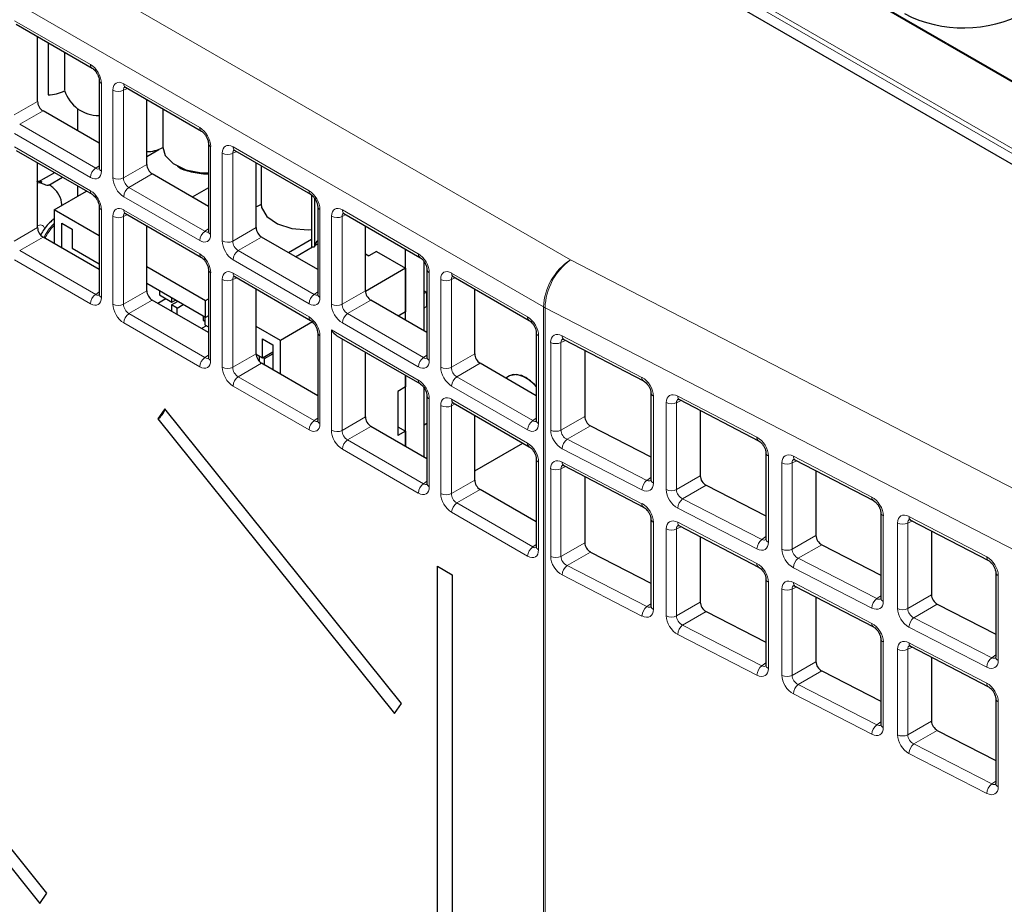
# Paper-space layout 'Blatt2' of a CAD drawing. Header units: millimetres. Extents: x 5 to 418, y 2 to 292.
# Tile 47 of 67: x 123 to 139, y 156 to 171. Entities that reach past the tile are written whole.
import ezdxf

# ---------------------------------------------------------------- set-up
doc = ezdxf.new("R2010")
doc.units = ezdxf.units.MM

psp = doc.layouts.new('Blatt2')

# ---------------------------------------------------------------- linework, layer by layer
at = {"color": 7, "linetype": 'Continuous', "lineweight": 18}
for p, q in [((89.115, 191.602), (131.88, 166.915)), ((131.445, 166.154), (88.681, 190.841)), ((143.921, 166.964), (130.486, 174.719)), ((139.723, 168.233), (132.789, 172.236)), ((132.824, 172.297), (139.758, 168.295)), ((122.888, 170.783), (124.117, 170.074)), ((124.294, 169.768), (124.294, 168.349)), ((124.479, 168.242), (124.479, 169.661)), ((124.714, 169.687), (124.651, 169.658)), ((124.651, 169.658), (124.651, 168.239)), ((124.656, 169.763), (125.885, 169.053)), ((122.884, 169.26), (123.261, 169.477)), ((123.349, 169.324), (122.972, 169.107)), ((122.972, 169.107), (124.201, 168.397)), ((124.117, 168.247), (122.888, 168.956)), ((122.888, 168.742), (124.117, 168.032)), ((126.061, 168.748), (126.061, 167.328)), ((126.424, 168.742), (127.653, 168.033)), ((126.247, 167.221), (126.247, 168.64)), ((126.482, 168.667), (126.419, 168.638)), ((126.419, 168.638), (126.419, 167.219)), ((124.201, 168.397), (124.257, 168.437)), ((124.651, 168.239), (125.028, 168.457)), ((125.117, 168.304), (124.74, 168.086)), ((123.261, 168.153), (123.311, 168.162)), ((124.74, 168.086), (125.969, 167.377)), ((125.885, 167.227), (124.656, 167.936)), ((124.294, 167.727), (124.294, 166.308)), ((124.656, 167.721), (125.885, 167.012)), ((127.829, 167.727), (127.829, 166.308)), ((128.191, 167.722), (129.42, 167.012)), ((124.479, 166.2), (124.479, 167.619)), ((124.714, 167.646), (124.651, 167.617)), ((124.651, 167.617), (124.651, 166.198)), ((128.015, 166.201), (128.015, 167.62)), ((128.249, 167.646), (128.187, 167.617)), ((128.187, 167.617), (128.187, 166.198)), ((122.884, 167.218), (123.261, 167.436)), ((125.969, 167.377), (126.025, 167.416)), ((126.419, 167.219), (126.796, 167.436)), ((123.349, 167.283), (122.972, 167.065)), ((126.884, 167.283), (126.507, 167.066)), ((122.972, 167.065), (124.201, 166.356)), ((126.507, 167.066), (127.736, 166.356)), ((124.117, 166.206), (122.888, 166.915)), ((127.653, 166.206), (126.424, 166.915)), ((131.88, 166.915), (141.322, 162.039)), ((126.061, 166.706), (126.061, 165.287)), ((126.247, 165.18), (126.247, 166.599)), ((126.482, 166.625), (126.419, 166.596)), ((126.424, 166.701), (127.653, 165.991)), ((129.597, 166.707), (129.597, 165.287)), ((129.783, 165.18), (129.783, 166.599)), ((130.017, 166.626), (129.955, 166.597)), ((129.959, 166.701), (131.188, 165.992)), ((126.419, 166.596), (126.419, 165.177)), ((129.955, 166.597), (129.955, 165.178)), ((124.201, 166.356), (124.257, 166.396)), ((124.651, 166.198), (125.028, 166.415)), ((127.736, 166.356), (127.792, 166.396)), ((128.187, 166.198), (128.564, 166.416)), ((125.117, 166.262), (124.74, 166.045)), ((128.652, 166.263), (128.275, 166.045)), ((131.445, 150.758), (131.445, 166.154)), ((140.913, 161.264), (131.47, 166.14)), ((131.47, 166.14), (131.47, 150.744)), ((124.74, 166.045), (125.969, 165.335)), ((128.275, 166.045), (129.504, 165.336)), ((125.885, 165.185), (124.656, 165.895)), ((129.42, 165.185), (128.191, 165.895)), ((127.829, 165.686), (127.829, 164.267)), ((128.015, 165.782), (129.42, 164.971)), ((128.015, 164.159), (128.015, 165.782)), ((131.365, 165.686), (131.365, 164.267)), ((131.748, 165.685), (133.038, 165.013)), ((128.187, 165.641), (128.187, 164.157)), ((131.561, 164.16), (131.561, 165.579)), ((131.802, 165.613), (131.728, 165.579)), ((131.728, 165.579), (131.728, 164.16)), ((125.969, 165.335), (126.025, 165.375)), ((126.419, 165.177), (126.796, 165.395)), ((129.504, 165.336), (129.56, 165.375)), ((129.955, 165.178), (130.332, 165.395)), ((126.884, 165.242), (126.507, 165.024)), ((130.42, 165.242), (130.043, 165.025)), ((126.507, 165.024), (127.736, 164.315)), ((130.043, 165.025), (131.272, 164.315)), ((127.653, 164.165), (126.424, 164.874)), ((131.188, 164.165), (129.959, 164.874)), ((133.224, 164.713), (133.224, 163.305)), ((133.617, 164.712), (134.897, 164.046)), ((129.597, 164.665), (129.597, 163.246)), ((129.783, 163.139), (129.783, 164.558)), ((130.017, 164.584), (129.955, 164.555)), ((129.955, 164.555), (129.955, 163.136)), ((129.959, 164.66), (131.188, 163.95)), ((133.431, 163.199), (133.431, 164.605)), ((133.672, 164.64), (133.598, 164.605)), ((133.598, 164.605), (133.598, 163.199)), ((128.187, 164.157), (128.564, 164.374)), ((131.728, 164.16), (132.112, 164.382)), ((127.736, 164.315), (127.792, 164.355)), ((128.652, 164.221), (128.275, 164.004)), ((131.272, 164.315), (131.328, 164.355)), ((132.205, 164.232), (131.826, 164.013)), ((128.275, 164.004), (129.504, 163.294)), ((131.826, 164.013), (133.117, 163.349)), ((129.42, 163.144), (128.191, 163.854)), ((133.038, 163.196), (131.748, 163.86)), ((135.083, 163.745), (135.083, 162.349)), ((135.487, 163.739), (136.757, 163.078)), ((131.365, 163.645), (131.365, 162.226)), ((131.802, 163.572), (131.728, 163.537)), ((131.748, 163.644), (133.038, 162.972)), ((135.301, 162.237), (135.301, 163.632)), ((135.542, 163.666), (135.468, 163.632)), ((135.468, 163.632), (135.468, 162.237)), ((131.561, 162.119), (131.561, 163.537)), ((131.728, 163.537), (131.728, 162.119)), ((133.598, 163.199), (133.981, 163.42)), ((129.504, 163.294), (129.56, 163.334)), ((129.955, 163.136), (130.332, 163.354)), ((133.117, 163.349), (133.182, 163.395)), ((134.075, 163.27), (133.696, 163.052)), ((130.42, 163.201), (130.043, 162.983)), ((130.043, 162.983), (131.272, 162.274)), ((133.696, 163.052), (134.976, 162.393)), ((131.188, 162.124), (129.959, 162.833)), ((134.897, 162.24), (133.617, 162.899)), ((136.942, 162.777), (136.942, 161.393)), ((133.224, 162.671), (133.224, 161.263)), ((133.617, 162.671), (134.897, 162.004)), ((137.17, 161.275), (137.17, 162.659)), ((137.412, 162.693), (137.337, 162.659)), ((137.337, 162.659), (137.337, 161.275)), ((137.357, 162.765), (138.616, 162.11)), ((133.431, 161.157), (133.431, 162.564)), ((133.672, 162.598), (133.598, 162.564)), ((133.598, 162.564), (133.598, 161.157)), ((135.468, 162.237), (135.851, 162.459)), ((131.272, 162.274), (131.328, 162.314)), ((131.728, 162.119), (132.112, 162.34)), ((134.976, 162.393), (135.042, 162.439)), ((135.945, 162.309), (135.566, 162.09)), ((132.205, 162.19), (131.826, 161.972)), ((135.566, 162.09), (136.835, 161.437)), ((131.826, 161.972), (133.117, 161.308)), ((136.757, 161.284), (135.487, 161.937)), ((133.038, 161.155), (131.748, 161.819)), ((135.083, 161.704), (135.083, 160.307)), ((135.487, 161.697), (136.757, 161.036)), ((138.801, 161.81), (138.801, 160.437)), ((135.301, 160.196), (135.301, 161.591)), ((135.542, 161.625), (135.468, 161.591)), ((135.468, 161.591), (135.468, 160.196)), ((133.117, 161.308), (133.182, 161.354)), ((133.598, 161.157), (133.981, 161.379)), ((136.835, 161.437), (136.901, 161.483)), ((137.337, 161.275), (137.721, 161.497)), ((137.814, 161.347), (137.436, 161.128)), ((134.075, 161.229), (133.696, 161.01)), ((137.436, 161.128), (138.695, 160.481)), ((133.696, 161.01), (134.976, 160.352)), ((138.616, 160.328), (137.357, 160.975)), ((134.897, 160.199), (133.617, 160.857)), ((136.942, 160.736), (136.942, 159.351)), ((137.357, 160.724), (138.616, 160.069)), ((137.17, 159.234), (137.17, 160.617)), ((137.412, 160.652), (137.337, 160.617)), ((137.337, 160.617), (137.337, 159.234)), ((134.976, 160.352), (135.042, 160.398)), ((135.468, 160.196), (135.851, 160.417)), ((138.695, 160.481), (138.76, 160.527)), ((135.945, 160.267), (135.566, 160.049)), ((135.566, 160.049), (136.835, 159.396)), ((136.757, 159.243), (135.487, 159.896)), ((138.801, 159.768), (138.801, 158.395)), ((136.835, 159.396), (136.901, 159.442)), ((137.337, 159.234), (137.721, 159.456)), ((137.814, 159.306), (137.436, 159.087)), ((137.436, 159.087), (138.695, 158.44)), ((138.616, 158.287), (137.357, 158.934)), ((138.695, 158.44), (138.76, 158.486))]:
    psp.add_line(p, q, dxfattribs=at)
at = {"color": 7, "linetype": 'Continuous', "lineweight": 25}
for p, q in [((143.947, 166.966), (130.512, 174.722)), ((123.413, 156.671), (110.01, 173.344)), ((109.895, 173.18), (123.298, 156.507)), ((139.683, 168.076), (132.835, 172.029)), ((122.914, 170.726), (124.143, 170.017)), ((123.261, 169.477), (123.261, 170.526)), ((123.43, 170.428), (123.43, 169.585)), ((123.697, 170.274), (123.697, 169.657)), ((124.257, 169.819), (124.257, 168.4)), ((124.682, 169.706), (125.911, 168.996)), ((125.028, 168.457), (125.028, 169.505)), ((124.257, 168.8), (123.349, 169.324)), ((123.909, 169.361), (123.909, 169.001)), ((125.288, 169.356), (125.288, 168.738)), ((122.914, 168.685), (124.143, 167.975)), ((125.028, 168.588), (125.224, 168.701)), ((126.025, 168.799), (126.025, 167.379)), ((126.45, 168.685), (127.678, 167.976)), ((123.261, 167.436), (123.261, 168.485)), ((126.796, 167.436), (126.796, 168.485)), ((126.879, 168.437), (126.879, 167.82)), ((123.537, 168.325), (123.268, 168.169)), ((123.442, 168.125), (123.662, 168.253)), ((126.025, 167.78), (125.117, 168.304)), ((123.909, 168.11), (123.909, 167.942)), ((126.025, 168.082), (125.763, 167.931)), ((123.529, 167.723), (124.055, 168.026)), ((127.692, 167.966), (127.692, 167.125)), ((127.742, 167.912), (127.742, 167.125)), ((123.529, 167.723), (123.529, 167.179)), ((124.257, 167.303), (123.529, 167.723)), ((124.257, 167.778), (124.257, 166.359)), ((127.792, 167.778), (127.792, 166.359)), ((124.682, 167.664), (125.911, 166.955)), ((128.217, 167.664), (129.446, 166.955)), ((123.653, 167.508), (123.821, 167.411)), ((123.653, 167.107), (123.653, 167.508)), ((123.821, 167.411), (123.821, 167.105)), ((125.028, 166.415), (125.028, 167.464)), ((128.564, 166.416), (128.564, 167.464)), ((124.257, 166.759), (123.349, 167.283)), ((127.792, 166.759), (126.884, 167.283)), ((127.319, 167.033), (127.692, 167.248)), ((123.821, 167.105), (124.257, 166.853)), ((127.434, 166.966), (127.709, 167.125)), ((127.692, 167.125), (127.742, 167.125)), ((127.744, 167.145), (127.792, 167.173)), ((129.212, 165.939), (129.212, 167.09)), ((128.564, 167.01), (128.62, 166.978)), ((128.744, 167.049), (128.62, 166.978)), ((128.744, 167.049), (129.212, 166.779)), ((125.028, 166.806), (125.977, 166.258)), ((126.025, 166.757), (126.025, 165.338)), ((129.212, 166.779), (128.564, 166.405)), ((129.212, 166.779), (129.212, 166.075)), ((129.513, 165.766), (129.513, 166.887)), ((129.56, 166.758), (129.56, 165.338)), ((126.45, 166.644), (127.678, 165.934)), ((129.985, 166.644), (131.214, 165.935)), ((125.977, 165.983), (125.028, 166.531)), ((126.796, 165.395), (126.796, 166.444)), ((130.332, 165.395), (130.332, 166.444)), ((125.338, 166.287), (125.206, 166.211)), ((125.231, 166.413), (125.231, 166.348)), ((125.231, 166.348), (125.433, 166.232)), ((125.433, 166.232), (125.433, 166.297)), ((125.977, 166.258), (126.025, 166.286)), ((129.513, 166.415), (129.552, 166.393)), ((129.552, 166.393), (129.513, 166.37)), ((129.552, 166.393), (129.552, 166.16)), ((126.025, 165.738), (125.117, 166.262)), ((125.429, 166.187), (125.527, 166.243)), ((125.429, 166.187), (125.429, 166.082)), ((125.518, 166.136), (125.429, 166.187)), ((125.433, 166.232), (125.49, 166.264)), ((125.518, 166.136), (125.615, 166.192)), ((125.518, 166.031), (125.518, 166.136)), ((125.977, 165.983), (125.977, 166.258)), ((129.56, 165.739), (128.652, 166.263)), ((129.513, 166.138), (129.552, 166.16)), ((125.939, 166.005), (125.939, 165.94)), ((125.969, 165.988), (125.969, 165.865)), ((126.025, 166.01), (125.977, 165.983)), ((129.212, 166.075), (129.095, 166.007)), ((125.995, 165.85), (125.913, 165.803)), ((125.939, 165.94), (125.969, 165.922)), ((125.969, 165.865), (126.025, 165.833)), ((127.188, 165.61), (126.796, 165.837)), ((127.708, 165.911), (127.188, 165.61)), ((127.792, 165.737), (127.792, 164.318)), ((128.103, 165.689), (129.446, 164.914)), ((131.328, 165.737), (131.328, 164.318)), ((126.897, 165.636), (127.065, 165.539)), ((126.897, 165.33), (126.897, 165.636)), ((127.065, 165.539), (127.065, 165.138)), ((127.188, 165.066), (127.188, 165.61)), ((131.773, 165.628), (133.064, 164.956)), ((126.796, 165.388), (126.897, 165.33)), ((126.844, 165.36), (126.844, 165.277)), ((126.897, 165.33), (127.065, 165.427)), ((126.932, 165.319), (126.905, 165.335)), ((126.932, 165.319), (127.065, 165.396)), ((128.564, 164.374), (128.564, 165.423)), ((132.112, 165.452), (132.112, 164.382)), ((127.792, 164.718), (126.884, 165.242)), ((126.932, 165.214), (126.932, 165.319)), ((131.328, 164.718), (130.42, 165.242)), ((129.212, 163.898), (129.212, 165.049)), ((129.212, 165.049), (129.212, 164.86)), ((130.895, 165.039), (130.834, 165.004)), ((129.212, 164.86), (129.089, 164.788)), ((129.089, 164.788), (129.089, 164.074)), ((129.513, 163.725), (129.513, 164.846)), ((129.56, 164.716), (129.56, 163.297)), ((133.182, 164.767), (133.182, 163.359)), ((129.985, 164.603), (131.214, 163.893)), ((133.643, 164.655), (134.923, 163.988)), ((125.319, 164.506), (125.204, 164.343)), ((129.149, 159.742), (125.319, 164.506)), ((130.332, 163.354), (130.332, 164.403)), ((133.981, 164.479), (133.981, 163.42)), ((125.204, 164.343), (129.034, 159.579)), ((129.56, 163.697), (128.652, 164.221)), ((129.089, 164.217), (129.212, 164.145)), ((129.56, 164.268), (129.513, 164.241)), ((132.205, 164.232), (133.182, 163.729)), ((129.212, 164.145), (129.089, 164.074)), ((129.212, 164.145), (129.212, 163.898)), ((130.332, 163.501), (131.112, 163.952)), ((135.042, 163.799), (135.042, 162.402)), ((131.328, 163.696), (131.328, 162.277)), ((131.773, 163.587), (133.064, 162.915)), ((135.513, 163.681), (136.782, 163.021)), ((135.851, 163.505), (135.851, 162.459)), ((132.112, 163.411), (132.112, 162.34)), ((134.075, 163.27), (135.042, 162.773)), ((131.328, 162.677), (130.42, 163.201)), ((136.901, 162.831), (136.901, 161.446)), ((133.182, 162.725), (133.182, 161.317)), ((137.383, 162.708), (138.641, 162.053)), ((133.643, 162.613), (134.923, 161.947)), ((137.721, 162.532), (137.721, 161.497)), ((133.981, 162.437), (133.981, 161.379)), ((135.945, 162.309), (136.901, 161.817)), ((132.205, 162.19), (133.182, 161.688)), ((129.732, 161.959), (129.966, 161.824)), ((129.732, 152.793), (129.732, 161.959)), ((129.966, 161.824), (129.966, 152.658)), ((138.76, 161.863), (138.76, 160.49)), ((135.042, 161.757), (135.042, 160.361)), ((135.513, 161.64), (136.782, 160.979)), ((135.851, 161.464), (135.851, 160.417)), ((137.814, 161.347), (138.76, 160.861)), ((134.075, 161.229), (135.042, 160.732)), ((136.901, 160.79), (136.901, 159.405)), ((137.383, 160.667), (138.641, 160.012)), ((137.721, 160.491), (137.721, 159.456)), ((135.945, 160.267), (136.901, 159.776)), ((138.76, 159.822), (138.76, 158.449)), ((129.034, 159.579), (129.149, 159.742)), ((137.814, 159.306), (138.76, 158.819)), ((123.298, 156.507), (123.413, 156.671))]:
    psp.add_line(p, q, dxfattribs=at)
at = {"color": 7, "linetype": 'Continuous', "lineweight": 25, "flags": 128}
for points in [[(125.288, 168.738), (125.325, 168.605), (125.455, 168.471), (125.66, 168.373), (125.913, 168.324), (126.025, 168.32)], [(126.879, 167.82), (126.886, 167.762), (126.97, 167.616), (127.141, 167.498), (127.373, 167.423), (127.637, 167.402), (127.692, 167.404)], [(131.328, 164.866), (131.299, 164.898), (131.157, 165.013), (131.015, 165.062), (130.895, 165.039)], [(131.328, 164.866), (131.232, 164.961), (131.087, 165.045), (130.953, 165.06), (130.895, 165.039)]]:
    psp.add_lwpolyline(points, dxfattribs=at)
at = {"color": 7, "linetype": 'Continuous', "lineweight": 25}
for centre, radius, start, end in [((138.241, 172.756), 2.091, 242.7373, 298.4124), ((123.451, 170.075), 0.49, 267.5835, 300.0876), ((124.25, 169.828), 0.579, 197.2325, 270.6862), ((125.04, 169.167), 0.5, 267.913, 299.7581), ((126.676, 168.147), 0.39, 287.9601, 301.3684), ((127.873, 167.122), 0.131, 128.0165, 178.48), ((125.065, 164.573), 0.269, 301.1455, 344.2068)]:
    psp.add_arc(centre, radius, start, end, dxfattribs=at)
at = {"color": 7, "linetype": 'Continuous', "lineweight": 18}
for centre, radius, start, end in [((124.179, 170.067), 0.0623, 173.9725, 233.8675), ((124.319, 169.825), 0.0623, 186.2479, 246.0218), ((124.568, 169.833), 0.194, 242.7384, 295.5295), ((124.717, 169.756), 0.062, 173.888, 234.7998), ((125.947, 169.047), 0.0623, 173.9725, 233.8675), ((126.087, 168.804), 0.0623, 186.2479, 246.0218), ((126.485, 168.736), 0.062, 173.888, 234.7998), ((126.336, 168.812), 0.194, 242.7384, 295.5295), ((124.31, 168.238), 0.193, 124.4666, 177.2658), ((124.319, 168.406), 0.0619, 185.2037, 246.1164), ((124.568, 168.414), 0.194, 242.7384, 295.5295), ((124.177, 168.025), 0.0603, 172.9665, 235.6198), ((124.849, 167.927), 0.193, 124.4666, 177.2658), ((127.714, 168.026), 0.0623, 173.9725, 233.8675), ((124.319, 167.784), 0.0623, 186.2479, 246.0218), ((124.716, 167.714), 0.0603, 172.9554, 235.7325), ((127.854, 167.784), 0.0623, 186.2479, 246.0218), ((128.253, 167.715), 0.062, 173.888, 234.7998), ((124.568, 167.791), 0.194, 242.7384, 295.5295), ((128.104, 167.792), 0.194, 242.7384, 295.5295), ((126.078, 167.217), 0.193, 124.4666, 177.2658), ((126.086, 167.385), 0.0619, 185.2037, 246.1164), ((126.336, 167.393), 0.194, 242.7384, 295.5295), ((125.945, 167.005), 0.0603, 172.9665, 235.6198), ((126.617, 166.906), 0.193, 124.4666, 177.2658), ((129.482, 167.006), 0.0623, 173.9725, 233.8675), ((132.407, 166.109), 0.963, 123.2297, 177.3477), ((132.481, 166.101), 1.012, 126.4872, 177.7866), ((126.087, 166.763), 0.0623, 186.2479, 246.0218), ((126.336, 166.771), 0.194, 242.7384, 295.5295), ((126.483, 166.693), 0.0603, 172.9554, 235.7325), ((129.622, 166.763), 0.0623, 186.2479, 246.0218), ((129.871, 166.771), 0.194, 242.7384, 295.5295), ((130.021, 166.695), 0.062, 173.888, 234.7998), ((124.31, 166.196), 0.193, 124.4666, 177.2658), ((124.319, 166.364), 0.0619, 185.2037, 246.1164), ((127.846, 166.197), 0.193, 124.4666, 177.2658), ((127.854, 166.365), 0.0619, 185.2037, 246.1164), ((124.568, 166.372), 0.194, 242.7384, 295.5295), ((128.104, 166.373), 0.194, 242.7384, 295.5295), ((131.752, 166.685), 0.614, 240.0205, 242.6598), ((124.849, 165.885), 0.193, 124.4666, 177.2658), ((127.712, 165.984), 0.0603, 172.9665, 235.6198), ((128.385, 165.886), 0.193, 124.4666, 177.2658), ((131.25, 165.985), 0.0623, 173.9725, 233.8675), ((127.854, 165.743), 0.0623, 186.2479, 246.0218), ((131.39, 165.743), 0.0623, 186.2479, 246.0218), ((131.807, 165.678), 0.06, 172.7719, 235.6812), ((131.644, 165.755), 0.195, 244.6948, 295.3807), ((126.078, 165.176), 0.193, 124.4666, 177.2658), ((126.086, 165.344), 0.0619, 185.2037, 246.1164), ((129.614, 165.176), 0.193, 124.4666, 177.2658), ((129.622, 165.344), 0.0619, 185.2037, 246.1164), ((126.336, 165.352), 0.194, 242.7384, 295.5295), ((129.871, 165.352), 0.194, 242.7384, 295.5295), ((126.617, 164.865), 0.193, 124.4666, 177.2658), ((130.152, 164.865), 0.193, 124.4666, 177.2658), ((133.098, 165.006), 0.0604, 172.8665, 234.8087), ((129.482, 164.964), 0.0623, 173.9725, 233.8675), ((129.622, 164.722), 0.0623, 186.2479, 246.0218), ((133.247, 164.774), 0.0654, 187.369, 249.1293), ((133.677, 164.704), 0.06, 172.7719, 235.6812), ((129.871, 164.73), 0.194, 242.7384, 295.5295), ((130.021, 164.653), 0.062, 173.888, 234.7998), ((133.514, 164.782), 0.195, 244.6948, 295.3807), ((127.846, 164.155), 0.193, 124.4666, 177.2658), ((127.854, 164.323), 0.0619, 185.2037, 246.1164), ((131.381, 164.156), 0.193, 124.4666, 177.2658), ((131.39, 164.324), 0.0619, 185.2037, 246.1164), ((128.104, 164.331), 0.194, 242.7384, 295.5295), ((131.644, 164.337), 0.195, 244.6948, 295.3807), ((128.385, 163.844), 0.193, 124.4666, 177.2658), ((131.25, 163.944), 0.0623, 173.9725, 233.8675), ((131.951, 163.852), 0.203, 127.6944, 177.8018), ((134.957, 164.038), 0.0604, 172.8665, 234.8087), ((135.106, 163.806), 0.0654, 187.369, 249.1293), ((135.547, 163.731), 0.06, 172.7719, 235.6812), ((131.39, 163.702), 0.0623, 186.2479, 246.0218), ((131.807, 163.636), 0.06, 172.7719, 235.6812), ((135.384, 163.808), 0.195, 244.6948, 295.3807), ((131.644, 163.714), 0.195, 244.6948, 295.3807), ((129.614, 163.135), 0.193, 124.4666, 177.2658), ((129.622, 163.303), 0.0619, 185.2037, 246.1164), ((133.241, 163.189), 0.203, 127.6944, 177.8018), ((133.247, 163.366), 0.065, 186.2076, 249.2443), ((129.871, 163.311), 0.194, 242.7384, 295.5295), ((133.514, 163.375), 0.195, 244.6948, 295.3807), ((130.152, 162.824), 0.193, 124.4666, 177.2658), ((133.098, 162.964), 0.0604, 172.8665, 234.8087), ((133.82, 162.891), 0.203, 127.6944, 177.8018), ((136.817, 163.07), 0.0604, 172.8665, 234.8087), ((136.966, 162.838), 0.0654, 187.369, 249.1293), ((133.247, 162.733), 0.0654, 187.369, 249.1293), ((133.677, 162.663), 0.06, 172.7719, 235.6812), ((137.254, 162.835), 0.195, 244.6948, 295.3807), ((137.417, 162.758), 0.06, 172.7719, 235.6812), ((133.514, 162.74), 0.195, 244.6948, 295.3807), ((135.101, 162.233), 0.203, 127.6944, 177.8018), ((135.106, 162.409), 0.065, 186.2076, 249.2443), ((131.381, 162.114), 0.193, 124.4666, 177.2658), ((131.39, 162.282), 0.0619, 185.2037, 246.1164), ((135.384, 162.413), 0.195, 244.6948, 295.3807), ((131.644, 162.295), 0.195, 244.6948, 295.3807), ((134.957, 161.997), 0.0604, 172.8665, 234.8087), ((135.69, 161.929), 0.203, 127.6944, 177.8018), ((138.676, 162.103), 0.0604, 172.8665, 234.8087), ((131.951, 161.811), 0.203, 127.6944, 177.8018), ((138.825, 161.871), 0.0654, 187.369, 249.1293), ((135.106, 161.765), 0.0654, 187.369, 249.1293), ((135.547, 161.69), 0.06, 172.7719, 235.6812), ((135.384, 161.767), 0.195, 244.6948, 295.3807), ((136.96, 161.276), 0.203, 127.6944, 177.8018), ((136.965, 161.453), 0.065, 186.2076, 249.2443), ((133.241, 161.147), 0.203, 127.6944, 177.8018), ((133.247, 161.324), 0.065, 186.2076, 249.2443), ((137.254, 161.452), 0.195, 244.6948, 295.3807), ((133.514, 161.334), 0.195, 244.6948, 295.3807), ((136.817, 161.029), 0.0604, 172.8665, 234.8087), ((137.56, 160.968), 0.203, 127.6944, 177.8018), ((133.82, 160.85), 0.203, 127.6944, 177.8018), ((136.966, 160.797), 0.0654, 187.369, 249.1293), ((137.417, 160.716), 0.06, 172.7719, 235.6812), ((137.254, 160.794), 0.195, 244.6948, 295.3807), ((138.819, 160.32), 0.203, 127.6944, 177.8018), ((138.824, 160.497), 0.065, 186.2076, 249.2443), ((135.101, 160.191), 0.203, 127.6944, 177.8018), ((135.106, 160.368), 0.065, 186.2076, 249.2443), ((135.384, 160.372), 0.195, 244.6948, 295.3807), ((138.676, 160.061), 0.0604, 172.8665, 234.8087), ((135.69, 159.888), 0.203, 127.6944, 177.8018), ((138.825, 159.829), 0.0654, 187.369, 249.1293), ((136.96, 159.235), 0.203, 127.6944, 177.8018), ((136.965, 159.412), 0.065, 186.2076, 249.2443), ((137.254, 159.41), 0.195, 244.6948, 295.3807), ((137.56, 158.926), 0.203, 127.6944, 177.8018), ((138.819, 158.279), 0.203, 127.6944, 177.8018), ((138.824, 158.456), 0.065, 186.2076, 249.2443)]:
    psp.add_arc(centre, radius, start, end, dxfattribs=at)
for centre, major_axis, ratio, start_param, end_param in [((124.117, 169.87), (-0.125, 0.217), 0.578965, 3.928442, 5.496499), ((124.656, 169.558), (-0.125, 0.217), 0.575802, 5.499237, 7.067295), ((124.745, 169.609), (-0.073, 0.103), 0.569649, 6.163641, 7.016731), ((125.884, 168.849), (-0.125, 0.217), 0.578965, 3.928442, 5.496499), ((126.424, 168.538), (-0.125, 0.217), 0.575802, 5.499237, 7.067295), ((126.513, 168.589), (-0.073, 0.103), 0.569649, 6.163641, 7.016731), ((124.205, 168.503), (-0.053, 0.115), 0.56964, 2.408205, 3.2431), ((124.117, 168.452), (-0.125, 0.217), 0.575802, 2.357645, 3.925702), ((124.656, 168.14), (-0.125, 0.217), 0.578965, 0.786849, 2.354907), ((124.745, 168.191), (-0.062, 0.108), 0.642476, 0.786856, 2.354913), ((124.117, 167.828), (-0.125, 0.217), 0.578965, 3.928442, 5.496499), ((127.652, 167.829), (-0.125, 0.217), 0.578965, 3.928442, 5.496499), ((124.656, 167.517), (-0.125, 0.217), 0.575802, 5.499237, 7.067295), ((128.192, 167.517), (-0.125, 0.217), 0.575802, 5.499237, 7.067295), ((124.745, 167.568), (-0.073, 0.103), 0.569649, 6.163641, 7.016731), ((128.28, 167.568), (-0.073, 0.103), 0.569649, 6.163641, 7.016731), ((125.884, 167.431), (-0.125, 0.217), 0.575802, 2.357645, 3.925702), ((125.973, 167.482), (-0.053, 0.115), 0.56964, 2.408205, 3.2431), ((126.424, 167.12), (-0.125, 0.217), 0.578965, 0.786849, 2.354907), ((126.513, 167.171), (-0.062, 0.108), 0.642476, 0.786856, 2.354913), ((125.884, 166.808), (-0.125, 0.217), 0.578965, 3.928442, 5.496499), ((129.42, 166.808), (-0.125, 0.217), 0.578965, 3.928442, 5.496499), ((126.424, 166.496), (-0.125, 0.217), 0.575802, 5.499237, 7.067295), ((129.96, 166.497), (-0.125, 0.217), 0.575802, 5.499237, 7.067295), ((126.513, 166.547), (-0.073, 0.103), 0.569649, 6.163641, 7.016731), ((130.048, 166.548), (-0.073, 0.103), 0.569649, 6.163641, 7.016731), ((124.117, 166.41), (-0.125, 0.217), 0.575802, 2.357645, 3.925702), ((124.205, 166.461), (-0.053, 0.115), 0.56964, 2.408205, 3.2431), ((127.652, 166.411), (-0.125, 0.217), 0.575802, 2.357645, 3.925702), ((127.74, 166.462), (-0.053, 0.115), 0.56964, 2.408205, 3.2431), ((124.656, 166.099), (-0.125, 0.217), 0.578965, 0.786849, 2.354907), ((124.745, 166.15), (-0.062, 0.108), 0.642476, 0.786856, 2.354913), ((128.192, 166.099), (-0.125, 0.217), 0.578965, 0.786849, 2.354907), ((128.28, 166.15), (-0.062, 0.108), 0.642476, 0.786856, 2.354913), ((127.652, 165.787), (-0.125, 0.217), 0.578965, 3.928442, 5.496499), ((131.188, 165.788), (-0.125, 0.217), 0.578965, 3.928442, 5.496499), ((131.748, 165.481), (-0.137, 0.211), 0.604494, 5.464629, 7.032687), ((131.832, 165.534), (-0.0853, 0.096), 0.615279, 6.090018, 6.935818), ((125.973, 165.441), (-0.053, 0.115), 0.56964, 2.408205, 3.2431), ((129.508, 165.441), (-0.053, 0.115), 0.56964, 2.408205, 3.2431), ((125.884, 165.39), (-0.125, 0.217), 0.575802, 2.357645, 3.925702), ((126.424, 165.078), (-0.125, 0.217), 0.578965, 0.786849, 2.354907), ((126.513, 165.129), (-0.062, 0.108), 0.642476, 0.786856, 2.354913), ((129.42, 165.39), (-0.125, 0.217), 0.575802, 2.357645, 3.925702), ((129.96, 165.079), (-0.125, 0.217), 0.578965, 0.786849, 2.354907), ((130.048, 165.13), (-0.062, 0.108), 0.642476, 0.786856, 2.354913), ((133.038, 164.809), (-0.135, 0.211), 0.608028, 3.899645, 5.467702), ((129.42, 164.767), (-0.125, 0.217), 0.578965, 3.928442, 5.496499), ((129.96, 164.455), (-0.125, 0.217), 0.575802, 5.499237, 7.067295), ((133.618, 164.507), (-0.137, 0.211), 0.604494, 5.464629, 7.032687), ((130.048, 164.506), (-0.073, 0.103), 0.569649, 6.163641, 7.016731), ((133.701, 164.561), (-0.0853, 0.096), 0.615279, 6.090018, 6.935818), ((127.652, 164.369), (-0.125, 0.217), 0.575802, 2.357645, 3.925702), ((127.74, 164.42), (-0.053, 0.115), 0.56964, 2.408205, 3.2431), ((131.188, 164.37), (-0.125, 0.217), 0.575802, 2.357645, 3.925702), ((131.276, 164.421), (-0.053, 0.115), 0.56964, 2.408205, 3.2431), ((128.192, 164.058), (-0.125, 0.217), 0.578965, 0.786849, 2.354907), ((128.28, 164.109), (-0.062, 0.108), 0.642476, 0.786856, 2.354913), ((131.748, 164.064), (-0.136, 0.21), 0.611304, 0.754299, 2.322356), ((131.832, 164.118), (-0.0766, 0.0995), 0.703093, 0.693642, 2.261699), ((131.188, 163.746), (-0.125, 0.217), 0.578965, 3.928442, 5.496499), ((134.897, 163.841), (-0.135, 0.211), 0.608028, 3.899645, 5.467702), ((135.488, 163.534), (-0.137, 0.211), 0.604494, 5.464629, 7.032687), ((131.748, 163.439), (-0.137, 0.211), 0.604494, 5.464629, 7.032687), ((131.832, 163.493), (-0.0853, 0.096), 0.615279, 6.090018, 6.935818), ((135.571, 163.588), (-0.0853, 0.096), 0.615279, 6.090018, 6.935818), ((129.508, 163.4), (-0.053, 0.115), 0.56964, 2.408205, 3.2431), ((133.038, 163.401), (-0.135, 0.21), 0.608173, 2.331693, 3.89975), ((133.121, 163.455), (-0.062, 0.109), 0.638763, 2.364268, 3.204535), ((129.42, 163.349), (-0.125, 0.217), 0.575802, 2.357645, 3.925702), ((129.96, 163.037), (-0.125, 0.217), 0.578965, 0.786849, 2.354907), ((130.048, 163.088), (-0.062, 0.108), 0.642476, 0.786856, 2.354913), ((133.618, 163.103), (-0.136, 0.21), 0.611304, 0.754299, 2.322356), ((133.701, 163.157), (-0.0766, 0.0995), 0.703093, 0.693642, 2.261699), ((133.038, 162.768), (-0.135, 0.211), 0.608028, 3.899645, 5.467702), ((136.756, 162.874), (-0.135, 0.211), 0.608028, 3.899645, 5.467702), ((137.358, 162.561), (-0.137, 0.211), 0.604494, 5.464629, 7.032687), ((133.618, 162.466), (-0.137, 0.211), 0.604494, 5.464629, 7.032687), ((133.701, 162.52), (-0.0853, 0.096), 0.615279, 6.090018, 6.935818), ((137.441, 162.614), (-0.0853, 0.096), 0.615279, 6.090018, 6.935818), ((134.897, 162.445), (-0.135, 0.21), 0.608173, 2.331693, 3.89975), ((134.98, 162.499), (-0.062, 0.109), 0.638763, 2.364268, 3.204535), ((131.188, 162.328), (-0.125, 0.217), 0.575802, 2.357645, 3.925702), ((131.276, 162.379), (-0.053, 0.115), 0.56964, 2.408205, 3.2431), ((135.488, 162.141), (-0.136, 0.21), 0.611304, 0.754299, 2.322356), ((135.571, 162.195), (-0.0766, 0.0995), 0.703093, 0.693642, 2.261699), ((131.748, 162.023), (-0.136, 0.21), 0.611304, 0.754299, 2.322356), ((131.832, 162.077), (-0.0766, 0.0995), 0.703093, 0.693642, 2.261699), ((134.897, 161.8), (-0.135, 0.211), 0.608028, 3.899645, 5.467702), ((138.615, 161.906), (-0.135, 0.211), 0.608028, 3.899645, 5.467702), ((135.488, 161.493), (-0.137, 0.211), 0.604494, 5.464629, 7.032687), ((135.571, 161.546), (-0.0853, 0.096), 0.615279, 6.090018, 6.935818), ((136.756, 161.489), (-0.135, 0.21), 0.608173, 2.331693, 3.89975), ((136.84, 161.543), (-0.062, 0.109), 0.638763, 2.364268, 3.204535), ((133.038, 161.36), (-0.135, 0.21), 0.608173, 2.331693, 3.89975), ((133.121, 161.414), (-0.062, 0.109), 0.638763, 2.364268, 3.204535), ((137.358, 161.18), (-0.136, 0.21), 0.611304, 0.754299, 2.322356), ((137.441, 161.233), (-0.0766, 0.0995), 0.703093, 0.693642, 2.261699), ((133.618, 161.061), (-0.136, 0.21), 0.611304, 0.754299, 2.322356), ((133.701, 161.115), (-0.0766, 0.0995), 0.703093, 0.693642, 2.261699), ((136.756, 160.832), (-0.135, 0.211), 0.608028, 3.899645, 5.467702), ((137.358, 160.519), (-0.137, 0.211), 0.604494, 5.464629, 7.032687), ((137.441, 160.573), (-0.0853, 0.096), 0.615279, 6.090018, 6.935818), ((138.615, 160.533), (-0.135, 0.21), 0.608173, 2.331693, 3.89975), ((138.699, 160.587), (-0.062, 0.109), 0.638763, 2.364268, 3.204535), ((134.897, 160.404), (-0.135, 0.21), 0.608173, 2.331693, 3.89975), ((134.98, 160.457), (-0.062, 0.109), 0.638763, 2.364268, 3.204535), ((135.488, 160.1), (-0.136, 0.21), 0.611304, 0.754299, 2.322356), ((135.571, 160.154), (-0.0766, 0.0995), 0.703093, 0.693642, 2.261699), ((138.615, 159.865), (-0.135, 0.211), 0.608028, 3.899645, 5.467702), ((136.756, 159.448), (-0.135, 0.21), 0.608173, 2.331693, 3.89975), ((136.84, 159.501), (-0.062, 0.109), 0.638763, 2.364268, 3.204535), ((137.358, 159.138), (-0.136, 0.21), 0.611304, 0.754299, 2.322356), ((137.441, 159.192), (-0.0766, 0.0995), 0.703093, 0.693642, 2.261699), ((138.615, 158.491), (-0.135, 0.21), 0.608173, 2.331693, 3.89975), ((138.699, 158.545), (-0.062, 0.109), 0.638763, 2.364268, 3.204535)]:
    psp.add_ellipse(centre, major_axis=major_axis, ratio=ratio, start_param=start_param, end_param=end_param, dxfattribs=at)
at = {"color": 7, "linetype": 'Continuous', "lineweight": 25}
for centre, major_axis, ratio, start_param, end_param in [((123.349, 169.426), (-0.062, 0.108), 0.578965, 0.786849, 2.354907), ((125.117, 168.406), (-0.062, 0.108), 0.578965, 0.786849, 2.354907), ((123.349, 167.385), (-0.062, 0.108), 0.578965, 0.786849, 2.354907), ((126.885, 167.385), (-0.062, 0.108), 0.578965, 0.786849, 2.354907), ((125.117, 166.365), (-0.062, 0.108), 0.578965, 0.786849, 2.354907), ((128.652, 166.365), (-0.062, 0.108), 0.578965, 0.786849, 2.354907), ((128.103, 165.833), (-0.088, 0.153), 0.577335, 1.570756, 2.356235), ((126.885, 165.344), (-0.062, 0.108), 0.578965, 0.786849, 2.354907), ((130.42, 165.344), (-0.062, 0.108), 0.578965, 0.786849, 2.354907), ((128.652, 164.324), (-0.062, 0.108), 0.578965, 0.786849, 2.354907), ((132.205, 164.334), (-0.068, 0.105), 0.611304, 0.754299, 2.322356), ((134.075, 163.372), (-0.068, 0.105), 0.611304, 0.754299, 2.322356), ((130.42, 163.303), (-0.062, 0.108), 0.578965, 0.786849, 2.354907), ((135.945, 162.411), (-0.068, 0.105), 0.611304, 0.754299, 2.322356), ((132.205, 162.293), (-0.068, 0.105), 0.611304, 0.754299, 2.322356), ((134.075, 161.331), (-0.068, 0.105), 0.611304, 0.754299, 2.322356), ((137.815, 161.449), (-0.068, 0.105), 0.611304, 0.754299, 2.322356), ((135.945, 160.369), (-0.068, 0.105), 0.611304, 0.754299, 2.322356), ((137.815, 159.408), (-0.068, 0.105), 0.611304, 0.754299, 2.322356)]:
    psp.add_ellipse(centre, major_axis=major_axis, ratio=ratio, start_param=start_param, end_param=end_param, dxfattribs=at)
for points, knots in [([(124.143, 170.017), (124.151, 170.012), (124.166, 170.001), (124.196, 169.971), (124.223, 169.931), (124.245, 169.885), (124.256, 169.845), (124.257, 169.827), (124.257, 169.819)], [0, 0, 0, 0, 0.155419, 0.319081, 0.497627, 0.684711, 0.870071, 1, 1, 1, 1]), ([(124.666, 169.713), (124.666, 169.713), (124.666, 169.713), (124.677, 169.708), (124.682, 169.706)], [0, 0, 0, 0, 0.511658, 1, 1, 1, 1]), ([(125.911, 168.996), (125.918, 168.991), (125.934, 168.981), (125.963, 168.951), (125.991, 168.911), (126.013, 168.865), (126.023, 168.824), (126.024, 168.806), (126.025, 168.799)], [0, 0, 0, 0, 0.155419, 0.319081, 0.497627, 0.684711, 0.870071, 1, 1, 1, 1]), ([(126.434, 168.692), (126.434, 168.692), (126.434, 168.692), (126.445, 168.687), (126.45, 168.685)], [0, 0, 0, 0, 0.511658, 1, 1, 1, 1]), ([(124.257, 168.4), (124.256, 168.393), (124.255, 168.382), (124.255, 168.383), (124.255, 168.383)], [0, 0, 0, 0, 0.588163, 1, 1, 1, 1]), ([(125.526, 168.43), (125.529, 168.427), (125.579, 168.384), (125.709, 168.345), (125.874, 168.314), (125.971, 168.305), (126.021, 168.308), (126.025, 168.308)], [0, 0, 0, 0, 0.028863, 0.48362, 0.730928, 0.978477, 1, 1, 1, 1]), ([(123.337, 168.17), (123.328, 168.174), (123.3, 168.185), (123.266, 168.181), (123.242, 168.178)], [0, 0, 0, 0, 0.306491, 1, 1, 1, 1]), ([(123.323, 168.176), (123.322, 168.176), (123.321, 168.177), (123.308, 168.179), (123.291, 168.182), (123.286, 168.181), (123.288, 168.177), (123.292, 168.174), (123.293, 168.172)], [0, 0, 0, 0, 0.02927, 0.032854, 0.51673, 0.772654, 0.889992, 1, 1, 1, 1]), ([(123.311, 168.162), (123.308, 168.163), (123.302, 168.166), (123.296, 168.17), (123.294, 168.172), (123.293, 168.172)], [0, 0, 0, 0, 0.397217, 0.807408, 1, 1, 1, 1]), ([(123.311, 168.162), (123.315, 168.16), (123.324, 168.156), (123.343, 168.148), (123.375, 168.134), (123.41, 168.124), (123.436, 168.122), (123.44, 168.126), (123.441, 168.127)], [0, 0, 0, 0, 0.069116, 0.142864, 0.307838, 0.613094, 0.918918, 1, 1, 1, 1]), ([(123.654, 167.795), (123.653, 167.81), (123.647, 167.891), (123.59, 168.019), (123.505, 168.088), (123.461, 168.125)], [0, 0, 0, 0, 0.099505, 0.523758, 1, 1, 1, 1]), ([(124.143, 167.975), (124.151, 167.97), (124.166, 167.96), (124.196, 167.93), (124.223, 167.89), (124.245, 167.844), (124.256, 167.803), (124.257, 167.785), (124.257, 167.778)], [0, 0, 0, 0, 0.155419, 0.319081, 0.497627, 0.684711, 0.870071, 1, 1, 1, 1]), ([(127.678, 167.976), (127.686, 167.971), (127.702, 167.96), (127.731, 167.93), (127.759, 167.89), (127.78, 167.844), (127.791, 167.804), (127.792, 167.786), (127.792, 167.778)], [0, 0, 0, 0, 0.1554189, 0.3190808, 0.497627, 0.6847112, 0.8700708, 1, 1, 1, 1]), ([(123.529, 167.578), (123.51, 167.563), (123.438, 167.507), (123.363, 167.414), (123.32, 167.333), (123.311, 167.317)], [0, 0, 0, 0, 0.21835, 0.836716, 1, 1, 1, 1]), ([(124.666, 167.671), (124.666, 167.671), (124.666, 167.672), (124.677, 167.667), (124.682, 167.664)], [0, 0, 0, 0, 0.511658, 1, 1, 1, 1]), ([(128.201, 167.672), (128.202, 167.672), (128.202, 167.672), (128.212, 167.667), (128.217, 167.664)], [0, 0, 0, 0, 0.511658, 1, 1, 1, 1]), ([(126.025, 167.379), (126.024, 167.373), (126.023, 167.362), (126.023, 167.362), (126.023, 167.362)], [0, 0, 0, 0, 0.588163, 1, 1, 1, 1]), ([(125.911, 166.955), (125.918, 166.95), (125.934, 166.939), (125.963, 166.909), (125.991, 166.869), (126.013, 166.824), (126.023, 166.783), (126.024, 166.765), (126.025, 166.757)], [0, 0, 0, 0, 0.155419, 0.319081, 0.497627, 0.684711, 0.870071, 1, 1, 1, 1]), ([(129.446, 166.955), (129.454, 166.95), (129.47, 166.94), (129.499, 166.91), (129.527, 166.87), (129.548, 166.824), (129.559, 166.783), (129.56, 166.765), (129.56, 166.758)], [0, 0, 0, 0, 0.155419, 0.319081, 0.497627, 0.684711, 0.870071, 1, 1, 1, 1]), ([(126.434, 166.651), (126.434, 166.651), (126.434, 166.651), (126.445, 166.646), (126.45, 166.644)], [0, 0, 0, 0, 0.5116579, 1, 1, 1, 1]), ([(129.969, 166.651), (129.969, 166.651), (129.97, 166.651), (129.98, 166.646), (129.985, 166.644)], [0, 0, 0, 0, 0.511658, 1, 1, 1, 1]), ([(124.257, 166.359), (124.256, 166.352), (124.255, 166.341), (124.255, 166.341), (124.255, 166.341)], [0, 0, 0, 0, 0.588163, 1, 1, 1, 1]), ([(127.792, 166.359), (127.792, 166.352), (127.791, 166.341), (127.791, 166.342), (127.791, 166.342)], [0, 0, 0, 0, 0.588163, 1, 1, 1, 1]), ([(127.678, 165.934), (127.686, 165.929), (127.702, 165.919), (127.731, 165.889), (127.759, 165.849), (127.78, 165.803), (127.791, 165.762), (127.792, 165.744), (127.792, 165.737)], [0, 0, 0, 0, 0.155419, 0.319081, 0.497627, 0.684711, 0.870071, 1, 1, 1, 1]), ([(131.214, 165.935), (131.222, 165.93), (131.237, 165.919), (131.267, 165.889), (131.294, 165.849), (131.316, 165.803), (131.327, 165.763), (131.328, 165.745), (131.328, 165.737)], [0, 0, 0, 0, 0.155419, 0.319081, 0.497627, 0.684711, 0.870071, 1, 1, 1, 1]), ([(131.751, 165.636), (131.751, 165.636), (131.748, 165.635), (131.757, 165.636), (131.769, 165.63), (131.773, 165.628)], [0, 0, 0, 0, 0.0567736, 0.626338, 1, 1, 1, 1]), ([(126.025, 165.338), (126.024, 165.331), (126.023, 165.32), (126.023, 165.321), (126.023, 165.321)], [0, 0, 0, 0, 0.588163, 1, 1, 1, 1]), ([(129.56, 165.338), (129.56, 165.332), (129.559, 165.321), (129.559, 165.321), (129.559, 165.321)], [0, 0, 0, 0, 0.588163, 1, 1, 1, 1]), ([(129.446, 164.914), (129.454, 164.909), (129.47, 164.898), (129.499, 164.868), (129.527, 164.828), (129.548, 164.783), (129.559, 164.742), (129.56, 164.724), (129.56, 164.716)], [0, 0, 0, 0, 0.155419, 0.319081, 0.497627, 0.684711, 0.870071, 1, 1, 1, 1]), ([(133.064, 164.956), (133.072, 164.951), (133.09, 164.941), (133.12, 164.911), (133.149, 164.872), (133.171, 164.828), (133.181, 164.79), (133.182, 164.773), (133.182, 164.767)], [0, 0, 0, 0, 0.157987, 0.324992, 0.505221, 0.692437, 0.876808, 1, 1, 1, 1]), ([(129.969, 164.61), (129.969, 164.61), (129.97, 164.61), (129.98, 164.605), (129.985, 164.603)], [0, 0, 0, 0, 0.511658, 1, 1, 1, 1]), ([(133.621, 164.663), (133.621, 164.663), (133.618, 164.662), (133.626, 164.663), (133.638, 164.657), (133.643, 164.655)], [0, 0, 0, 0, 0.056774, 0.626338, 1, 1, 1, 1]), ([(127.792, 164.318), (127.792, 164.311), (127.791, 164.3), (127.791, 164.3), (127.791, 164.3)], [0, 0, 0, 0, 0.588163, 1, 1, 1, 1]), ([(131.328, 164.318), (131.327, 164.311), (131.326, 164.3), (131.326, 164.301), (131.326, 164.301)], [0, 0, 0, 0, 0.588163, 1, 1, 1, 1]), ([(131.214, 163.893), (131.222, 163.888), (131.237, 163.878), (131.267, 163.848), (131.294, 163.808), (131.316, 163.762), (131.327, 163.721), (131.328, 163.703), (131.328, 163.696)], [0, 0, 0, 0, 0.155419, 0.319081, 0.497627, 0.684711, 0.870071, 1, 1, 1, 1]), ([(134.923, 163.988), (134.932, 163.983), (134.949, 163.973), (134.98, 163.943), (135.008, 163.904), (135.03, 163.86), (135.04, 163.822), (135.041, 163.805), (135.042, 163.799)], [0, 0, 0, 0, 0.157987, 0.324992, 0.505221, 0.692437, 0.876808, 1, 1, 1, 1]), ([(131.751, 163.595), (131.751, 163.595), (131.748, 163.594), (131.757, 163.595), (131.769, 163.589), (131.773, 163.587)], [0, 0, 0, 0, 0.056774, 0.626338, 1, 1, 1, 1]), ([(135.491, 163.69), (135.491, 163.689), (135.488, 163.689), (135.496, 163.69), (135.508, 163.684), (135.513, 163.681)], [0, 0, 0, 0, 0.056774, 0.626338, 1, 1, 1, 1]), ([(129.56, 163.297), (129.56, 163.29), (129.559, 163.279), (129.559, 163.28), (129.559, 163.28)], [0, 0, 0, 0, 0.588163, 1, 1, 1, 1]), ([(133.182, 163.359), (133.182, 163.352), (133.181, 163.341), (133.181, 163.342), (133.181, 163.342)], [0, 0, 0, 0, 0.602963, 1, 1, 1, 1]), ([(136.782, 163.021), (136.791, 163.016), (136.808, 163.005), (136.839, 162.976), (136.867, 162.937), (136.889, 162.893), (136.9, 162.854), (136.9, 162.838), (136.901, 162.831)], [0, 0, 0, 0, 0.1579871, 0.3249919, 0.5052214, 0.6924366, 0.8768082, 1, 1, 1, 1]), ([(133.064, 162.915), (133.072, 162.91), (133.09, 162.9), (133.12, 162.87), (133.149, 162.831), (133.171, 162.787), (133.181, 162.748), (133.182, 162.732), (133.182, 162.725)], [0, 0, 0, 0, 0.157987, 0.324992, 0.505221, 0.692437, 0.876808, 1, 1, 1, 1]), ([(133.621, 162.622), (133.621, 162.621), (133.618, 162.621), (133.626, 162.622), (133.638, 162.616), (133.643, 162.613)], [0, 0, 0, 0, 0.056774, 0.626338, 1, 1, 1, 1]), ([(137.361, 162.716), (137.361, 162.716), (137.358, 162.715), (137.366, 162.716), (137.378, 162.71), (137.383, 162.708)], [0, 0, 0, 0, 0.056774, 0.626338, 1, 1, 1, 1]), ([(135.042, 162.402), (135.041, 162.396), (135.04, 162.385), (135.04, 162.386), (135.04, 162.386)], [0, 0, 0, 0, 0.602963, 1, 1, 1, 1]), ([(131.328, 162.277), (131.327, 162.27), (131.326, 162.259), (131.326, 162.259), (131.326, 162.259)], [0, 0, 0, 0, 0.588163, 1, 1, 1, 1]), ([(138.641, 162.053), (138.65, 162.048), (138.667, 162.038), (138.698, 162.008), (138.726, 161.969), (138.748, 161.925), (138.759, 161.887), (138.76, 161.87), (138.76, 161.863)], [0, 0, 0, 0, 0.157987, 0.324992, 0.505221, 0.692437, 0.876808, 1, 1, 1, 1]), ([(134.923, 161.947), (134.932, 161.942), (134.949, 161.932), (134.98, 161.902), (135.008, 161.863), (135.03, 161.819), (135.04, 161.781), (135.041, 161.764), (135.042, 161.757)], [0, 0, 0, 0, 0.157987, 0.324992, 0.505221, 0.692437, 0.876808, 1, 1, 1, 1]), ([(135.491, 161.648), (135.491, 161.648), (135.488, 161.647), (135.496, 161.648), (135.508, 161.642), (135.513, 161.64)], [0, 0, 0, 0, 0.056774, 0.626338, 1, 1, 1, 1]), ([(136.901, 161.446), (136.9, 161.44), (136.899, 161.429), (136.899, 161.43), (136.899, 161.43)], [0, 0, 0, 0, 0.602963, 1, 1, 1, 1]), ([(133.182, 161.317), (133.182, 161.311), (133.181, 161.3), (133.181, 161.301), (133.181, 161.301)], [0, 0, 0, 0, 0.602963, 1, 1, 1, 1]), ([(136.782, 160.979), (136.791, 160.974), (136.808, 160.964), (136.839, 160.934), (136.867, 160.895), (136.889, 160.851), (136.9, 160.813), (136.9, 160.796), (136.901, 160.79)], [0, 0, 0, 0, 0.1579871, 0.3249919, 0.5052214, 0.6924366, 0.8768082, 1, 1, 1, 1]), ([(137.361, 160.675), (137.361, 160.675), (137.358, 160.674), (137.366, 160.675), (137.378, 160.669), (137.383, 160.667)], [0, 0, 0, 0, 0.056774, 0.626338, 1, 1, 1, 1]), ([(138.76, 160.49), (138.759, 160.484), (138.758, 160.473), (138.758, 160.474), (138.758, 160.474)], [0, 0, 0, 0, 0.602963, 1, 1, 1, 1]), ([(135.042, 160.361), (135.041, 160.355), (135.04, 160.344), (135.04, 160.345), (135.04, 160.345)], [0, 0, 0, 0, 0.602963, 1, 1, 1, 1]), ([(138.641, 160.012), (138.65, 160.007), (138.667, 159.996), (138.698, 159.967), (138.726, 159.928), (138.748, 159.883), (138.759, 159.845), (138.76, 159.829), (138.76, 159.822)], [0, 0, 0, 0, 0.157987, 0.324992, 0.505221, 0.692437, 0.876808, 1, 1, 1, 1]), ([(136.901, 159.405), (136.9, 159.398), (136.899, 159.388), (136.899, 159.388), (136.899, 159.389)], [0, 0, 0, 0, 0.602963, 1, 1, 1, 1]), ([(138.76, 158.449), (138.759, 158.442), (138.758, 158.432), (138.758, 158.432), (138.758, 158.433)], [0, 0, 0, 0, 0.602963, 1, 1, 1, 1])]:
    psp.add_open_spline(points, degree=3, knots=knots, dxfattribs=at)
at = {"color": 7, "linetype": 'Continuous', "lineweight": 18}
for points, knots in [([(123.375, 167.411), (123.374, 167.422), (123.37, 167.449), (123.344, 167.474), (123.304, 167.484), (123.271, 167.47), (123.255, 167.462)], [0, 0, 0, 0, 0.162535, 0.44169, 0.720845, 1, 1, 1, 1]), ([(123.529, 167.502), (123.502, 167.474), (123.442, 167.412), (123.395, 167.334), (123.368, 167.29)], [0, 0, 0, 0, 0.444376, 1, 1, 1, 1]), ([(123.385, 167.278), (123.411, 167.323), (123.454, 167.394), (123.508, 167.451), (123.529, 167.472)], [0, 0, 0, 0, 0.621288, 1, 1, 1, 1])]:
    psp.add_open_spline(points, degree=3, knots=knots, dxfattribs=at)

doc.saveas('drawing.dxf')
